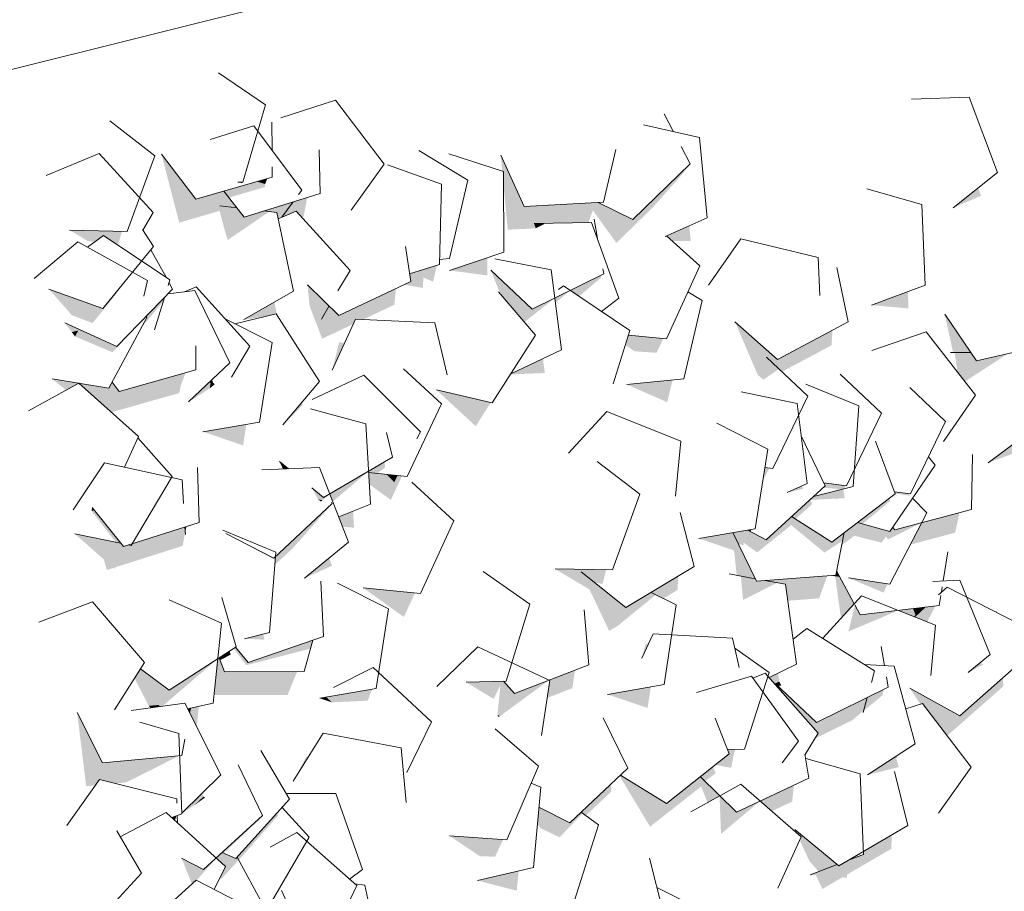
# Model space of a CAD drawing. Header units: millimetres. Extents: x 7522813 to 7573737, y -9734 to 10800.
# Tile 43 of 71: x 7540096 to 7541174, y 3302 to 4256. Entities that reach past the tile are written whole.
import ezdxf

# ---------------------------------------------------------------- set-up
doc = ezdxf.new("R2010")
doc.units = ezdxf.units.MM
doc.header["$MEASUREMENT"] = 0
doc.layers.add('Nowe_2025-10-27 Żywopłot', color=7, linetype='Continuous')
doc.layers.add('Nowe_280-A Dachy Powłoki', color=7, linetype='Continuous')
for name, color, linetype, lineweight, true_color in [('Nowe_2025-10-27 Żywopłot_Nr_pióra__81', 7, 'Continuous', 13, 0x6a6a6a), ('Nowe_2025-10-27 Żywopłot_Nr_pióra__82', 7, 'Continuous', 13, 0xaaaaaa), ('Nowe_280-A Dachy Powłoki_Nr_pióra__61', 7, 'Continuous', 13, 0x6a6a6a), ('Nowe_280-A Dachy Powłoki_Nr_pióra__81', 7, 'Continuous', 13, 0x6a6a6a)]:
    doc.layers.add(name, color=color, linetype=linetype, lineweight=lineweight, true_color=true_color)

# ---------------------------------------------------------------- blocks, each defined once
blk = doc.blocks.new('ElemPrzekroju_77', base_point=(6982742.1, 0))
at = {"layer": 'Nowe_280-A Dachy Powłoki_Nr_pióra__81', "linetype": 'Continuous', "lineweight": 0, "true_color": 0x1a1a1a}
for points in [[(7540288.6, 4059.3), (7540251, 4108.6), (7540270.5, 4033.7), (7540314.6, 4046.6), (7540321.3, 4021.8), (7540314.9, 4052.3), (7540333.5, 4050.1), (7540319.2, 4068.2)], [(7540622.6, 4107.5), (7540624.2, 4090), (7540625.5, 4089.6), (7540625.6, 4075.3), (7540629.5, 4032.9), (7540718.1, 4055.1), (7540648.2, 4051.5)], [(7540476.5, 4072.4), (7540458.7, 4047.4), (7540476.6, 4072.2)], [(7541145.2, 4071.8), (7541117.7, 4049.9), (7541148.5, 4063.2)], [(7540383, 4039.7), (7540398.7, 4046.2), (7540404.7, 4039.6), (7540406.6, 4040.2), (7540410.8, 4061.4), (7540395.4, 4056.6)], [(7540629.5, 4032.9), (7540630.1, 4026), (7540660.9, 4027.5), (7540659, 4032.9), (7540717.2, 4033.9), (7540718.6, 4034.6), (7540723.4, 4047.2), (7540749.1, 4011.5), (7540787.8, 4049.1), (7540787, 4056.4), (7540767.2, 4037.1), (7540729.1, 4055.7), (7540718.1, 4055.1)], [(7540180.1, 4024.9), (7540150.5, 4025.6), (7540170.7, 4013.4)], [(7540828.9, 4030.4), (7540804, 4019.4), (7540810.4, 4013.7), (7540830.6, 4013.6)], [(7540566.3, 3981.5), (7540607.8, 3975.9), (7540607.7, 3995.4)], [(7540867.4, 3990.5), (7540850.1, 3965.2), (7540867.6, 3990.4)], [(7540516.5, 3965.8), (7540537.4, 3962.2), (7540537.7, 3973.7), (7540548.4, 3969), (7540552.6, 3986.9), (7540522.7, 3977.8), (7540524, 3969.4)], [(7540611.6, 3981.7), (7540620.3, 3960.1), (7540618.3, 3975.5)], [(7540140.3, 3956.5), (7540127.8, 3961), (7540153, 3932.3), (7540163.8, 3943.4)], [(7540426.1, 3928.2), (7540413.3, 3942.3), (7540427, 3906.6), (7540461, 3922.7), (7540463.6, 3928.2), (7540472, 3927.8), (7540506, 3943.8), (7540507.8, 3961.7), (7540445.1, 3932.2), (7540434.5, 3942.5)], [(7541068.3, 3958.4), (7541028.3, 3943.4), (7541069, 3939.8)], [(7540341.4, 3927.5), (7540368.2, 3931.7), (7540376.7, 3933.7), (7540377.1, 3933.1), (7540377.5, 3933.2), (7540374.7, 3946.7)], [(7540925.7, 3883.9), (7540879, 3925.1), (7540903.9, 3867), (7540913.5, 3886.6), (7540930.5, 3870.5), (7540984.7, 3899.4), (7540985.8, 3915.9)], [(7541108.6, 3933.6), (7541117.8, 3891.4), (7541137.3, 3891.4)], [(7540145.1, 3924.1), (7540152.9, 3913.8), (7540159.9, 3915.6), (7540160.7, 3917)], [(7540159.9, 3915.6), (7540152.9, 3913.8), (7540156.4, 3909.1)], [(7540230.2, 3920.7), (7540229.3, 3919), (7540230.7, 3920.5)], [(7540445.5, 3902.6), (7540438.1, 3872.2), (7540451.8, 3902.3)], [(7540762.3, 3910.5), (7540759, 3900), (7540768.9, 3892.9), (7540772.8, 3909.5)], [(7540633.4, 3868.1), (7540633.1, 3867.6), (7540670.8, 3869), (7540668.7, 3884.9)], [(7540193.4, 3852.5), (7540131.3, 3862.6), (7540146.6, 3850.2), (7540160.5, 3857.8), (7540181.8, 3838.9), (7540182.4, 3840), (7540182.9, 3837.9), (7540196.2, 3826.1), (7540270.4, 3847.1), (7540272.2, 3855.2), (7540266.7, 3866.5), (7540204.7, 3848.9), (7540197, 3859.2)], [(7540810.6, 3861.5), (7540760.4, 3856.6), (7540804.9, 3837.1)], [(7540280.8, 3837.5), (7540303.9, 3852.2), (7540304.8, 3857.9), (7540303.6, 3859.1)], [(7540552, 3850.7), (7540595.1, 3810.8), (7540611.6, 3836.7)], [(7540384, 3812.2), (7540406, 3834.1), (7540404.5, 3836.4)], [(7540296.5, 3804.8), (7540340.4, 3789.8), (7540344, 3812.9)], [(7541184.9, 3792.2), (7541156.1, 3770.8), (7541188.2, 3782.5)], [(7540380.3, 3772.2), (7540384.1, 3764), (7540390.1, 3764.2)], [(7540477.9, 3760.2), (7540478.7, 3747.1), (7540478.7, 3747.1), (7540502.2, 3730.1), (7540514.4, 3756.3), (7540509, 3756.9), (7540505.4, 3750.1), (7540497.4, 3758.1)], [(7540170.4, 3745.2), (7540154.3, 3719.3), (7540171.4, 3745)], [(7540445.1, 3711.7), (7540449.4, 3700.6), (7540461.8, 3699.8), (7540460.8, 3717.8)], [(7540940.9, 3712), (7540928.6, 3700.7), (7540939.4, 3701.5), (7540940.8, 3702.8), (7540941.5, 3701.7), (7540955.3, 3702.8)], [(7541070.9, 3681.1), (7541120, 3694.3), (7541124.9, 3716.3), (7541083.5, 3705.2)], [(7540276.8, 3700.5), (7540277.2, 3695.2), (7540278.3, 3700.9)], [(7540998.7, 3694.3), (7540995.9, 3680.4), (7541008.6, 3690.1), (7541016.1, 3704.5), (7541013.1, 3705.3)], [(7540206.3, 3682.6), (7540156.1, 3693), (7540187.9, 3665), (7540191.2, 3653.4), (7540198.5, 3655.7), (7540199.6, 3654.7), (7540200.6, 3656.4), (7540274.2, 3679.8), (7540276.6, 3692.4), (7540261.8, 3695.7), (7540218.7, 3682), (7540217.7, 3680.3), (7540215.1, 3680.8), (7540209.3, 3679)], [(7540876.6, 3694.4), (7540839.3, 3688), (7540877.9, 3674.8), (7540880.9, 3647.7), (7540901.2, 3643.9)], [(7540375, 3658.8), (7540394.7, 3677.1), (7540392.2, 3683.5), (7540375.7, 3668.2)], [(7540407.5, 3644.4), (7540437.9, 3658.1), (7540434.7, 3666.4)], [(7540682, 3654.5), (7540719.7, 3632.1), (7540741.2, 3586.7), (7540750.9, 3592.5), (7540754.4, 3616.1), (7540710.6, 3651.4), (7540714.9, 3653.9)], [(7540816.7, 3646.6), (7540787.1, 3628.9), (7540800.6, 3622.2), (7540816.2, 3631.5)], [(7540911.7, 3642), (7540934.2, 3637.8), (7540936.7, 3619.7), (7540971.2, 3622.4), (7540980.1, 3647.2)], [(7540993.7, 3646.2), (7540986.2, 3647.4), (7540988.9, 3645.3), (7540995, 3600.5), (7541009.6, 3616.5)], [(7540472, 3633.7), (7540516.5, 3601.9), (7540528.5, 3628.1)], [(7541073.9, 3611), (7541057.8, 3609.1), (7541075.5, 3602.1), (7541076.9, 3603.5)], [(7540312.7, 3556.2), (7540308.7, 3516.4), (7540389.1, 3516.7), (7540399.7, 3542.2), (7540320.2, 3542), (7540314.1, 3557.1)], [(7540221.6, 3535), (7540237, 3504.6), (7540247.6, 3505.6), (7540250, 3528.8), (7540228.1, 3545.2)], [(7540673.4, 3513.4), (7540700.9, 3524), (7540703.9, 3543.7), (7540675.3, 3532.7), (7540676.3, 3532.3)], [(7540916.4, 3535.8), (7540970.2, 3474.8), (7540966.5, 3468.8), (7541007.6, 3489), (7541007.6, 3489.1), (7540992.7, 3498.4), (7540968.4, 3486.4), (7540923, 3529.1), (7540927.4, 3531.2), (7540926.2, 3539.8), (7540925.5, 3540.3)], [(7540786.8, 3525.4), (7540739.5, 3517.1), (7540783.3, 3502.4)], [(7541070.3, 3523.9), (7541081.9, 3506.5), (7541084.4, 3507.2), (7541111.4, 3471.9), (7541172.9, 3526.1), (7541172.1, 3535), (7541125.3, 3493.8)], [(7540282.8, 3501.9), (7540281.9, 3496.9), (7540289.4, 3482), (7540289.7, 3482), (7540291.9, 3504)], [(7540424.3, 3512.9), (7540437.6, 3508.5), (7540431.5, 3514.2)], [(7540158.7, 3497.2), (7540168.6, 3416.7), (7540178.6, 3417.7), (7540183.2, 3424.1), (7540200.8, 3419.7), (7540212.4, 3420.8), (7540211.5, 3444.6), (7540186.6, 3442.3)], [(7540621.7, 3493.4), (7540618.9, 3494.8), (7540619.6, 3492.6)], [(7540863.6, 3444.8), (7540877.6, 3451.3), (7540879.4, 3457), (7540870.9, 3456.8), (7540872.8, 3452)], [(7540395.2, 3422.2), (7540411.7, 3448.8), (7540409.8, 3449.1)], [(7541054.5, 3448.9), (7541024, 3429), (7541058.3, 3437.6), (7541055.6, 3447.4)], [(7540753.8, 3428.9), (7540752.7, 3427.8), (7540786, 3372.3), (7540842, 3416.4), (7540848.9, 3398.6), (7540862.5, 3406.1), (7540841.1, 3427), (7540804.1, 3397.9)], [(7540710.5, 3388.2), (7540715.7, 3384.5), (7540743.7, 3410.9), (7540742.8, 3418.6)], [(7540943.5, 3417.8), (7540906.4, 3400.4), (7540919.2, 3389.3), (7540941.6, 3399.8)], [(7540273.3, 3387.1), (7540273.3, 3386.6), (7540286.8, 3395.7), (7540297.2, 3405.3), (7540295.4, 3408.7)], [(7541101.7, 3387), (7541119.5, 3411.9), (7541119.5, 3412)], [(7540165.1, 3398.6), (7540147.5, 3373.5), (7540165.1, 3398.6)], [(7540271.9, 3385.8), (7540271.6, 3385.5), (7540272.3, 3385.9)], [(7540664.2, 3393.6), (7540662.6, 3375.6), (7540666, 3370.8), (7540672, 3389.7)], [(7540944.5, 3369.2), (7540946, 3365.9), (7540951.4, 3361.2), (7540949.8, 3357.7), (7540960.5, 3334.6), (7540959.5, 3356.9)], [(7540566.5, 3362.3), (7540599.5, 3340.1), (7540601.3, 3359.8)], [(7540991, 3331.1), (7540961.2, 3319.8), (7540967.6, 3319.2), (7540974.7, 3304.1), (7540996.6, 3316.9), (7541001.8, 3316.4), (7541001.6, 3319.8), (7541050.1, 3348.1), (7541050.7, 3363.5), (7541019.7, 3345.4), (7541019.8, 3342), (7541003.1, 3335.7), (7540992.7, 3329.6)], [(7540311, 3338), (7540320.6, 3329.2), (7540329.9, 3338.7), (7540317.4, 3343.9)], [(7540642.1, 3324), (7540597, 3313.4), (7540640.1, 3302.2)]]:
    blk.add_hatch(color=250, dxfattribs=at).paths.add_polyline_path(points)
at = {"layer": 'Nowe_280-A Dachy Powłoki_Nr_pióra__61', "color": 251, "linetype": 'Continuous', "lineweight": 13, "true_color": 0x6a6a6a}
blk.add_line((7525090.8, 452.4), (7545724.4, 5610.8), dxfattribs=at)
blk = doc.blocks.new('ElemPrzekroju_350', base_point=(6982742.1, 0))
at = {"layer": 'Nowe_2025-10-27 Żywopłot_Nr_pióra__81', "linetype": 'Continuous', "lineweight": 0, "true_color": 0x1a1a1a}
for points in [[(7540787, 4056.4), (7540787.8, 4049.1), (7540824.1, 4089.9), (7540823.7, 4092.2)], [(7540355.6, 4078.8), (7540319.2, 4068.2), (7540324.8, 4061.1), (7540364.5, 4072.8), (7540364.5, 4076)], [(7540334.7, 4078), (7540339.3, 4077), (7540339.4, 4078.2)], [(7540367.1, 4082.2), (7540355.6, 4078.8), (7540364.5, 4076)], [(7540402.4, 4066.3), (7540401, 4064.4), (7540402.4, 4066.3)], [(7540395.4, 4056.6), (7540363.1, 4046.6), (7540377.3, 4045), (7540378.8, 4038.2), (7540385.5, 4043.1)], [(7540729.3, 4055.7), (7540729.1, 4055.7), (7540729.3, 4055.6)], [(7540333.5, 4050.1), (7540314.9, 4052.3), (7540321.3, 4021.8), (7540323.6, 4014.7), (7540369.2, 4045.9), (7540363.1, 4046.6), (7540341.5, 4039.9)], [(7540659, 4032.9), (7540660.9, 4027.5), (7540671.7, 4033.1)], [(7540717.2, 4033.9), (7540718.5, 4033.9), (7540718.6, 4034.6)], [(7540170.7, 4013.4), (7540178.2, 4012.7), (7540187.6, 4019.6), (7540200.9, 4010.7), (7540203.7, 4010.5), (7540207.9, 4024.3), (7540180.1, 4024.9)], [(7540802.4, 4018.7), (7540804.2, 4019.3), (7540804, 4019.4)], [(7540229.4, 3991.7), (7540219.3, 3979.4), (7540219.8, 3979.1)], [(7540193.3, 3947.6), (7540195.4, 3947.9), (7540219.3, 3979.4)], [(7540657.1, 3939.1), (7540618.3, 3975.5), (7540620.3, 3960.1), (7540626.4, 3950.6), (7540648.4, 3924.7), (7540681.6, 3951.2)], [(7540732.8, 3976.5), (7540698.7, 3959.7), (7540708.3, 3953.2), (7540732, 3973)], [(7540410.8, 3965.5), (7540413.3, 3942.3), (7540426.1, 3928.2), (7540434.5, 3942.5)], [(7540681.6, 3951.2), (7540682.3, 3945.7), (7540698.7, 3959.7)], [(7540173.1, 3944.7), (7540140.3, 3956.5), (7540163.8, 3943.4)], [(7540153, 3932.3), (7540175.6, 3923.8), (7540195.4, 3947.9), (7540193.3, 3947.6), (7540186.9, 3939.8), (7540173.1, 3944.7), (7540163.8, 3943.4)], [(7540235.1, 3929.9), (7540230.2, 3920.7), (7540230.7, 3920.5), (7540253.1, 3947.7), (7540254.4, 3951.8), (7540234.1, 3931)], [(7540156.4, 3909.1), (7540197.6, 3891.7), (7540234.2, 3930.9), (7540234.1, 3931), (7540202.1, 3898.1), (7540160.7, 3917)], [(7540772.8, 3909.5), (7540768.9, 3892.9), (7540793.1, 3891.2), (7540800.6, 3906.8)], [(7540913.5, 3886.6), (7540903.9, 3867), (7540910, 3861.7), (7540927.3, 3873.6)], [(7541137.3, 3891.4), (7541119.5, 3891.4), (7541122.5, 3870.4), (7541130.8, 3859.8), (7541178.2, 3890.5), (7541143.4, 3882.4)], [(7540266.7, 3866.5), (7540272.2, 3855.2), (7540277.6, 3869.6)], [(7540306.6, 3861.9), (7540303.6, 3859.1), (7540304.8, 3857.9), (7540307.3, 3858.6)], [(7540303.9, 3852.2), (7540309.4, 3856.8), (7540307.3, 3858.6), (7540304.8, 3857.9)], [(7540477.9, 3760.2), (7540487.3, 3759.2), (7540496, 3765.6), (7540495.3, 3771.8), (7540477.8, 3761.6)], [(7540911.7, 3765.7), (7540909.6, 3752), (7540916.8, 3765.1)], [(7540435.3, 3736.7), (7540438.6, 3728.3), (7540477.8, 3761.6)], [(7540509, 3756.9), (7540497.4, 3758.1), (7540505.4, 3750.1)], [(7540415.8, 3743.2), (7540422.4, 3730.8), (7540427.5, 3729.7), (7540435.3, 3736.7), (7540428.6, 3732.7)], [(7540952, 3745.5), (7540936.3, 3738.1), (7540953.7, 3742.3)], [(7540940.9, 3712), (7540945.3, 3709.2), (7540963.5, 3725.5), (7540961.2, 3730.1), (7540988.4, 3731.5), (7540990.8, 3731), (7540991.1, 3731.6), (7540999.1, 3732.1), (7540997.3, 3742.2), (7540964.9, 3733.9)], [(7540975.4, 3743.5), (7540995.6, 3741.8), (7540998.8, 3742.6), (7541000.5, 3745.8), (7540976.2, 3748.7), (7540977.7, 3745.6)], [(7540427.5, 3729.7), (7540422.4, 3730.8), (7540425.5, 3728.4)], [(7541013.1, 3705.3), (7541018.6, 3703.8), (7541048.9, 3729), (7541047.9, 3731.9)], [(7541070.6, 3736.9), (7541053.7, 3739), (7541054.4, 3737.1), (7541069.6, 3734.8)], [(7540177.3, 3719), (7540175.1, 3721.7), (7540174.5, 3717.8)], [(7540392.2, 3683.5), (7540394.7, 3677.1), (7540437.3, 3725.1), (7540437.3, 3725.5)], [(7540177.3, 3719), (7540174.5, 3717.8), (7540201.2, 3683.7), (7540206.3, 3682.6)], [(7540276.8, 3700.5), (7540261.8, 3695.7), (7540276.6, 3692.4), (7540277.2, 3693.8)], [(7540892.9, 3697.1), (7540876.6, 3694.4), (7540882.8, 3681.7), (7540888.5, 3680.6), (7540888.3, 3683.5), (7540903.2, 3672.6), (7540939.4, 3701.5), (7540928.6, 3700.7), (7540913, 3686.5)], [(7540955.3, 3702.8), (7540941.5, 3701.7), (7540977, 3672.5), (7540996.9, 3685.4), (7540998.7, 3694.3), (7540985, 3683.8)], [(7541016.1, 3704.5), (7541008.6, 3690.1), (7541009.6, 3690.9), (7541039.6, 3683.3), (7541044.3, 3690.1), (7541046.5, 3686.8), (7541083.5, 3705.2), (7541053.9, 3697.3), (7541051.6, 3700.4), (7541048.4, 3695.7)], [(7540373.9, 3666.5), (7540321.4, 3693.5), (7540373.2, 3665.5), (7540375.7, 3668.2)], [(7540892.9, 3697.1), (7540896.5, 3695.2), (7540896.5, 3697.7)], [(7540215.1, 3680.8), (7540216.1, 3680.6), (7540218.7, 3682)], [(7540710.6, 3651.4), (7540725.1, 3639.7), (7540734, 3638.1), (7540737.9, 3653.5), (7540714.9, 3653.9)], [(7540885.4, 3646.9), (7540887.8, 3620.5), (7540925.2, 3639.5), (7540911.7, 3642), (7540902.5, 3641.3), (7540901.2, 3643.9)], [(7540990.3, 3652.6), (7540989.3, 3648.1), (7540990, 3646.8), (7540993.7, 3646.2)], [(7541046.1, 3638.4), (7541003.1, 3644.8), (7541041.7, 3628.6)], [(7540754.4, 3616.1), (7540750.9, 3592.5), (7540792.4, 3626.3), (7540787.1, 3628.9), (7540759.3, 3612.3)], [(7541010.3, 3615.2), (7541003.2, 3586), (7541057.8, 3609.1), (7541016.1, 3604.3)], [(7541086.9, 3612.6), (7541073.9, 3611), (7541076.9, 3603.5)], [(7541075.5, 3602.1), (7541089.5, 3596.6), (7541098.4, 3613.9), (7541086.9, 3612.6)], [(7540342, 3578.2), (7540363.6, 3577.1), (7540362.4, 3583.3)], [(7540332.2, 3568.8), (7540330.1, 3567.4), (7540343.9, 3549.1), (7540414.2, 3567.3), (7540416.8, 3576.7), (7540346.1, 3552.2)], [(7540777, 3556.9), (7540784.6, 3573.4), (7540781.2, 3572.2)], [(7540314.1, 3557.1), (7540315.1, 3554.6), (7540326.8, 3560.7), (7540325.7, 3564.5)], [(7540247.6, 3505.6), (7540249.5, 3503.9), (7540252, 3504.2), (7540312.7, 3556.2), (7540259.3, 3521.8), (7540250, 3528.8)], [(7541147.9, 3552.2), (7541134.4, 3541), (7541150.6, 3549.8)], [(7540925.5, 3540.3), (7540926.2, 3539.8), (7540926.4, 3540.7)], [(7540584.7, 3530.4), (7540614.7, 3512.3), (7540622.2, 3527.3), (7540618.9, 3494.8), (7540621.7, 3493.4), (7540675.3, 3532.7), (7540637.6, 3518.2), (7540625.6, 3531.6)], [(7540923, 3529.1), (7540925.9, 3526.3), (7540929.8, 3527), (7540927.4, 3531.2)], [(7540431.5, 3514.2), (7540437.6, 3508.5), (7540476.8, 3510.3), (7540481.7, 3522.9)], [(7541023.8, 3513.7), (7541019.7, 3499), (7541040.4, 3516.1), (7541041.8, 3522.6)], [(7540247.6, 3505.6), (7540237, 3504.6), (7540239.3, 3502.5), (7540249.5, 3503.9)], [(7540992.7, 3498.4), (7541007.6, 3489.1), (7541008.5, 3489.8), (7541019.8, 3499.4), (7541023.8, 3513.7)], [(7540282.8, 3501.9), (7540279.7, 3501.2), (7540281.9, 3496.9)], [(7541008.5, 3489.8), (7541007.6, 3489.1), (7541007.6, 3489)], [(7540211.5, 3444.6), (7540212.4, 3420.8), (7540270.9, 3450.2)], [(7540857.6, 3440), (7540874.9, 3436.8), (7540877.6, 3451.3), (7540863.6, 3444.8)], [(7540930.8, 3442.4), (7540938.4, 3451.5), (7540937.9, 3451.8)], [(7541055.6, 3449.6), (7541054.5, 3448.9), (7541055.6, 3447.4)], [(7540855, 3437.9), (7540841.1, 3427), (7540846.1, 3422.2), (7540857.9, 3430.9)], [(7540297.2, 3405.3), (7540286.8, 3395.7), (7540298.7, 3404.2)], [(7540862.1, 3405.9), (7540863.7, 3364.4), (7540906.4, 3400.4), (7540880.7, 3388.4), (7540862.5, 3406.1)], [(7540333.9, 3339.1), (7540335.7, 3335.8), (7540378.8, 3384.6), (7540377.4, 3387.1)], [(7540672, 3389.7), (7540666, 3370.8), (7540686.9, 3360.7), (7540712.2, 3386.9), (7540710.5, 3388.2), (7540698, 3376.4)], [(7540267.3, 3384.1), (7540262.5, 3382.3), (7540265.8, 3379.3)], [(7540317.4, 3343.9), (7540319, 3343.2), (7540358.9, 3380.5), (7540358.4, 3381.5)], [(7540601.3, 3359.8), (7540599.5, 3340.1), (7540616.3, 3339.4), (7540625.1, 3358.1)], [(7540959.5, 3356.9), (7540960.5, 3334.6), (7540970.5, 3323.3), (7540991, 3331.1)], [(7541019.7, 3345.4), (7541003.1, 3335.7), (7541012.4, 3339.2)], [(7540297.2, 3325.3), (7540273, 3338), (7540284.4, 3309.7), (7540289, 3313.8), (7540289.6, 3313.5), (7540311, 3338)], [(7540321, 3328.9), (7540314.8, 3315.9), (7540316.6, 3315.1), (7540335.6, 3335.9), (7540333.9, 3339.1), (7540332.6, 3337.6), (7540329.9, 3338.7), (7540320.6, 3329.2)]]:
    blk.add_hatch(color=250, dxfattribs=at).paths.add_polyline_path(points)
at = {"layer": 'Nowe_2025-10-27 Żywopłot_Nr_pióra__82', "color": 253, "linetype": 'Continuous', "lineweight": 13, "true_color": 0xaaaaaa}
for p, q in [((7540365, 4162.7), (7540313.3, 4197.9)), ((7540340.1, 4078.2), (7540365, 4162.7)), ((7540441.6, 4167.7), (7540381.8, 4148.5)), ((7540494.7, 4097.8), (7540441.6, 4167.7)), ((7541135.3, 4171.1), (7541072.4, 4169)), ((7541166.6, 4088.8), (7541135.3, 4171.1)), ((7540811.8, 4133.3), (7540801.6, 4153)), ((7540243.7, 4106.9), (7540194.4, 4145.2)), ((7540372.1, 4113.1), (7540372, 4143.9)), ((7540840, 4126.9), (7540778.7, 4140.8)), ((7540352.2, 4139.8), (7540304.2, 4124.8)), ((7540404.7, 4069.4), (7540352.2, 4139.8)), ((7540848.6, 4039.1), (7540840, 4126.9)), ((7540182.8, 4109.6), (7540124.9, 4085.4)), ((7540241.9, 4044.9), (7540182.8, 4109.6)), ((7540251, 4108.6), (7540288.6, 4059.3)), ((7540424.7, 4065.7), (7540423.8, 4113.6)), ((7540586.6, 4080.4), (7540533, 4112.7)), ((7540625.5, 4089.6), (7540565.8, 4109.1)), ((7540622.6, 4107.5), (7540648.2, 4051.5)), ((7540735.1, 4056), (7540748.4, 4113.9)), ((7540830, 4098.2), (7540820.2, 4117.2)), ((7540213.4, 4024.2), (7540243.7, 4106.9)), ((7540458.7, 4047.4), (7540494.7, 4097.8)), ((7540557.7, 4075.9), (7540498.7, 4097.1)), ((7540767.2, 4037.1), (7540830, 4098.2)), ((7540372.2, 4083.7), (7540372.2, 4094.8)), ((7540625.8, 4001.4), (7540625.5, 4089.6)), ((7541117.7, 4049.9), (7541166.6, 4088.8)), ((7540288.6, 4059.3), (7540372.2, 4083.7)), ((7540334.7, 4078), (7540340.1, 4078.2)), ((7540555.5, 3987.8), (7540557.7, 4075.9)), ((7540566.5, 3994.6), (7540586.6, 4080.4)), ((7540319.2, 4068.2), (7540341.5, 4039.9)), ((7540341.5, 4039.9), (7540424.7, 4065.7)), ((7540401, 4064.4), (7540404.7, 4069.4)), ((7541083.6, 4053.5), (7541023.2, 4070.9)), ((7540383, 4039.7), (7540395.4, 4056.6)), ((7540648.2, 4051.5), (7540735.1, 4056)), ((7540729.1, 4055.7), (7540767.2, 4037.1)), ((7540230.5, 4025.6), (7540241.9, 4044.9)), ((7540333.5, 4050.1), (7540314.9, 4052.3)), ((7540377.3, 4045), (7540363.1, 4046.6)), ((7540395.6, 3958.7), (7540377.3, 4045)), ((7540398.7, 4046.2), (7540378.8, 4037.9)), ((7540457.6, 3981.3), (7540398.7, 4046.2)), ((7541087.1, 3965.4), (7541083.6, 4053.5)), ((7540721.8, 4034), (7540659, 4032.9)), ((7540751.7, 3951.1), (7540721.8, 4034)), ((7540729, 4014.2), (7540724.8, 4037.6)), ((7540802.4, 4018.7), (7540848.6, 4039.1)), ((7540150.5, 4025.6), (7540213.4, 4024.2)), ((7540242.4, 4007.7), (7540230.1, 4026.3)), ((7540159.3, 4012.8), (7540111.8, 3972.4)), ((7540235.6, 3970.3), (7540159.3, 4012.8)), ((7540187.6, 4019.6), (7540170.1, 4006.8)), ((7540260.3, 3971.1), (7540187.6, 4019.6)), ((7540840.4, 3986.6), (7540804, 4019.4)), ((7540885.4, 4016.1), (7540850.1, 3965.2)), ((7540970.1, 3995.5), (7540885.4, 4016.1)), ((7540186.9, 3939.8), (7540242.4, 4007.7)), ((7540256.1, 3974), (7540239.5, 4004.1)), ((7540524, 3969.4), (7540518.1, 4007.5)), ((7540566.3, 3981.5), (7540625.8, 4001.4)), ((7540555.6, 3993.5), (7540566.5, 3994.6)), ((7540677.6, 3982), (7540615.9, 3994.1)), ((7540971.8, 3954.1), (7540970.1, 3995.5)), ((7540444.3, 3959), (7540457.6, 3981.3)), ((7540522.7, 3977.8), (7540555.5, 3987.8)), ((7540611.6, 3981.7), (7540657.1, 3939.1)), ((7540688.9, 3894.5), (7540677.6, 3982)), ((7540735.4, 3977.8), (7540734.4, 3983.2)), ((7540803.9, 3906.5), (7540840.4, 3986.6)), ((7541002.8, 3925), (7540990.4, 3984.6)), ((7540231.7, 3953.1), (7540235.6, 3970.3)), ((7540258.4, 3964.9), (7540260.3, 3971.1)), ((7540263.2, 3960.9), (7540259.4, 3968)), ((7540445.1, 3932.2), (7540524, 3969.4)), ((7540657.1, 3939.1), (7540735.4, 3977.8)), ((7540127.8, 3961), (7540186.9, 3939.8)), ((7540202.1, 3898.1), (7540263.2, 3960.9)), ((7540287.5, 3959.5), (7540258.4, 3955.9)), ((7540288.9, 3963.3), (7540276.4, 3958.1)), ((7540326, 3880.4), (7540287.5, 3959.5)), ((7540347.8, 3898.4), (7540288.9, 3963.3)), ((7540341.4, 3927.5), (7540395.6, 3958.7)), ((7540410.8, 3965.5), (7540445.1, 3932.2)), ((7540660.4, 3910.5), (7540620.2, 3958)), ((7540691.4, 3964.6), (7540685.8, 3960.5)), ((7540763.9, 3915.7), (7540691.4, 3964.6)), ((7540843.1, 3948.5), (7540827.4, 3958)), ((7541028.3, 3943.4), (7541087.1, 3965.4)), ((7540243.5, 3916.3), (7540254.4, 3951.8)), ((7540732.8, 3936.6), (7540751.7, 3951.1)), ((7540823, 3862.7), (7540843.1, 3948.5)), ((7540426.1, 3928.2), (7540434.5, 3942.5)), ((7540193.4, 3852.5), (7540235.1, 3929.9)), ((7540235.1, 3929.9), (7540234.1, 3931)), ((7540372.1, 3902.5), (7540320.2, 3928.8)), ((7540376.7, 3933.7), (7540331.5, 3923)), ((7540424, 3859.7), (7540376.7, 3933.7)), ((7540463.6, 3928.2), (7540438.1, 3872.2)), ((7540550.5, 3924), (7540463.6, 3928.2)), ((7540879, 3925.1), (7540925.7, 3883.9)), ((7540925.7, 3883.9), (7541002.8, 3925)), ((7541108.6, 3933.6), (7541143.4, 3882.4)), ((7540145.1, 3924.1), (7540202.1, 3898.1)), ((7540563.7, 3867.1), (7540550.5, 3924)), ((7540745.5, 3857.3), (7540763.9, 3915.7)), ((7541088.3, 3914), (7541028.8, 3893.9)), ((7541142.5, 3844.9), (7541088.3, 3914)), ((7540613.2, 3836.4), (7540660.4, 3910.5)), ((7540762.3, 3910.5), (7540803.9, 3906.5)), ((7540288.5, 3872.7), (7540288.6, 3898.7)), ((7540327.6, 3864.5), (7540347.8, 3898.4)), ((7540358.4, 3815.3), (7540372.1, 3902.5)), ((7540633.4, 3868.1), (7540688.9, 3894.5)), ((7541143.4, 3882.4), (7541228.3, 3902.1)), ((7540958.7, 3843.8), (7540913.5, 3886.6)), ((7541137.3, 3891.4), (7541115, 3891.4)), ((7540204.7, 3848.9), (7540288.5, 3872.7)), ((7540280.8, 3837.5), (7540326, 3880.4)), ((7540557.6, 3835.4), (7540516, 3873.7)), ((7540131.3, 3862.6), (7540193.4, 3852.5)), ((7540384, 3812.2), (7540424, 3859.7)), ((7540472.7, 3866.6), (7540415.9, 3839.9)), ((7540534.5, 3804.5), (7540472.7, 3866.6)), ((7540760.4, 3856.6), (7540823, 3862.7)), ((7541039.4, 3825), (7540994.1, 3867.7)), ((7540160.5, 3857.8), (7540105.5, 3827.8)), ((7540226, 3799.7), (7540160.5, 3857.8)), ((7540197, 3859.2), (7540204.7, 3848.9)), ((7540552, 3850.7), (7540613.2, 3836.4)), ((7541014.5, 3833), (7540956.4, 3856.7)), ((7541109.6, 3815.9), (7541070.3, 3853.4)), ((7540947.1, 3835.8), (7540885.6, 3848.3)), ((7540920.3, 3764.7), (7540958.7, 3843.8)), ((7541107.2, 3794), (7541142.5, 3844.9)), ((7540474.9, 3813.4), (7540414.2, 3829.8)), ((7540520.2, 3755.7), (7540557.6, 3835.4)), ((7540957.9, 3748.2), (7540947.1, 3835.8)), ((7541008.3, 3745), (7541014.5, 3833)), ((7540738.8, 3827), (7540696.7, 3781.2)), ((7540819.8, 3794.6), (7540738.8, 3827)), ((7541001.2, 3745.7), (7541039.4, 3825)), ((7540296.5, 3804.8), (7540358.4, 3815.3)), ((7540479.9, 3725.3), (7540474.9, 3813.4)), ((7540914.9, 3785.7), (7540859, 3814)), ((7541071, 3736.9), (7541109.6, 3815.9)), ((7541156.1, 3770.8), (7541206.3, 3808.1)), ((7540210.5, 3766), (7540226, 3799.7)), ((7540262.9, 3755.6), (7540225.2, 3798)), ((7540504, 3776.9), (7540497.3, 3803.8)), ((7540530.5, 3797), (7540534.5, 3804.5)), ((7540977.7, 3745.6), (7540951.5, 3800.3)), ((7540813.9, 3734.3), (7540819.8, 3794.6)), ((7540901.2, 3698.5), (7540914.9, 3785.7)), ((7541054.5, 3736.9), (7541032.8, 3794.3)), ((7540428.6, 3732.7), (7540504, 3776.9)), ((7541098.2, 3768), (7541090.8, 3777.4)), ((7541138.1, 3719.8), (7541139.1, 3780)), ((7540188.5, 3770.8), (7540154.3, 3719.3)), ((7540273.6, 3752.2), (7540188.5, 3770.8)), ((7540292.3, 3705.4), (7540290.6, 3765.7)), ((7540423.9, 3765.7), (7540361.1, 3763)), ((7540380.3, 3772.2), (7540390.1, 3764.2)), ((7540456, 3683.7), (7540423.9, 3765.7)), ((7540774.7, 3736.3), (7540728, 3772.2)), ((7540911.7, 3765.7), (7540920.3, 3764.7)), ((7541048.4, 3695.7), (7541098.2, 3768)), ((7540217.7, 3680.3), (7540262.9, 3755.6)), ((7540275.2, 3726.3), (7540273.6, 3752.2)), ((7540477.9, 3760.2), (7540520.2, 3755.7)), ((7540505.4, 3750.1), (7540509, 3756.9)), ((7540415.8, 3743.2), (7540428.6, 3732.7)), ((7540571.3, 3707.4), (7540525.2, 3749.4)), ((7540913, 3686.5), (7540977.7, 3745.6)), ((7540936.3, 3738.1), (7540957.9, 3748.2)), ((7540964.9, 3733.9), (7541008.3, 3745)), ((7540976.2, 3748.7), (7541001.2, 3745.7)), ((7540744.9, 3653.4), (7540774.7, 3736.3)), ((7540985, 3683.8), (7541054.5, 3736.9)), ((7541053.7, 3739), (7541071, 3736.9)), ((7541089.2, 3716), (7541073.3, 3731.9)), ((7540175.1, 3721.7), (7540209.3, 3679)), ((7540373.9, 3666.5), (7540438, 3726.1)), ((7540438, 3726.1), (7540437.3, 3727.5)), ((7540445.1, 3711.7), (7540479.9, 3725.3)), ((7541053.9, 3697.3), (7541138.1, 3719.8)), ((7540834.2, 3657.1), (7540819.1, 3716.2)), ((7540940.9, 3712), (7540985, 3683.8)), ((7541048.4, 3638), (7541089.2, 3716)), ((7540209.3, 3679), (7540292.3, 3705.4)), ((7540277.3, 3692.3), (7540276.8, 3700.5)), ((7540534.6, 3627.5), (7540571.3, 3707.4)), ((7540839.3, 3688), (7540901.2, 3698.5)), ((7541013.1, 3705.3), (7541048.4, 3695.7)), ((7541051.6, 3700.4), (7541053.9, 3697.3)), ((7540156.1, 3693), (7540206.3, 3682.6)), ((7540376.1, 3672.9), (7540318.2, 3697)), ((7540321.4, 3693.5), (7540373.9, 3666.5)), ((7540876.6, 3694.4), (7540902.5, 3641.3)), ((7540892.9, 3697.1), (7540913, 3686.5)), ((7540989.3, 3647.9), (7540998.7, 3694.3)), ((7540215.1, 3680.8), (7540217.7, 3680.3)), ((7540407.5, 3644.4), (7540456, 3683.7)), ((7540369.2, 3584.9), (7540376.1, 3672.9)), ((7541107, 3641.4), (7541112.1, 3673.3)), ((7540759.3, 3612.3), (7540834.2, 3657.1)), ((7540654.3, 3615.9), (7540603.1, 3651.7)), ((7540682, 3654.5), (7540744.9, 3653.4)), ((7540710.6, 3651.4), (7540759.3, 3612.3)), ((7540901.2, 3643.9), (7540872.5, 3649.3)), ((7540902.5, 3641.3), (7540989.3, 3647.9)), ((7540986.2, 3647.4), (7540993.7, 3646.2)), ((7540990.3, 3652.6), (7541009.6, 3616.5)), ((7541003.1, 3644.8), (7541048.4, 3638)), ((7540428.5, 3580.7), (7540425.4, 3641.1)), ((7540499.6, 3610.8), (7540443.6, 3639)), ((7540472, 3633.7), (7540534.6, 3627.5)), ((7540934.2, 3637.8), (7540911.7, 3642)), ((7540946.4, 3550.4), (7540934.2, 3637.8)), ((7541125.3, 3642.4), (7541095.8, 3640.8)), ((7541111.2, 3634.7), (7541101.8, 3626.1)), ((7541105, 3629), (7541105.9, 3635)), ((7541188.9, 3594.9), (7541111.2, 3634.7)), ((7541158.4, 3560.8), (7541125.3, 3642.4)), ((7540332.8, 3569.1), (7540317, 3623.3)), ((7540814.5, 3615.2), (7540787.1, 3628.9)), ((7541017.4, 3625), (7540975.6, 3579)), ((7541098.5, 3593.1), (7541017.4, 3625)), ((7541102.6, 3614.4), (7541104.4, 3625.6)), ((7540175.5, 3618.7), (7540116.9, 3596.3)), ((7540232.5, 3552), (7540175.5, 3618.7)), ((7540316.6, 3595.3), (7540259.3, 3620.7)), ((7540628.4, 3531.7), (7540654.3, 3615.9)), ((7540801.4, 3528), (7540814.5, 3615.2)), ((7541010.3, 3615.2), (7541016.1, 3604.3)), ((7541016.1, 3604.3), (7541102.6, 3614.4)), ((7541086.9, 3612.6), (7541075.5, 3602.1)), ((7540486.2, 3523.7), (7540499.6, 3610.8)), ((7540719, 3549.6), (7540713.8, 3609.9)), ((7541165.7, 3606.8), (7541165.4, 3607.6)), ((7540307.8, 3507.5), (7540316.6, 3595.3)), ((7541093.4, 3537.7), (7541098.5, 3593.1)), ((7540342, 3578.2), (7540369.2, 3584.9)), ((7540346.1, 3552.2), (7540428.5, 3580.7)), ((7540789.3, 3583.6), (7540777, 3556.9)), ((7540876.2, 3578.9), (7540789.3, 3583.6)), ((7540957.7, 3589.2), (7540942.6, 3577.5)), ((7541031.9, 3543), (7540957.7, 3589.2)), ((7540259.3, 3521.8), (7540332.8, 3569.1)), ((7540332.2, 3568.8), (7540346.1, 3552.2)), ((7540407.2, 3542.3), (7540416.8, 3576.7)), ((7540597.3, 3569.3), (7540552.7, 3525.8)), ((7540676.3, 3532.3), (7540597.3, 3569.3)), ((7540883.5, 3546.8), (7540876.2, 3578.9)), ((7541042.6, 3548.8), (7541038.9, 3569.8)), ((7540916.3, 3541), (7540878.7, 3567.9)), ((7541134.4, 3541), (7541158.4, 3560.8)), ((7540199.7, 3500.4), (7540232.5, 3552)), ((7540314.1, 3557.1), (7540320.2, 3542)), ((7540637.6, 3518.2), (7540719, 3549.6)), ((7540916.4, 3535.8), (7540946.4, 3550.4)), ((7541053.2, 3548.2), (7541020.4, 3550.1)), ((7541076.4, 3463.1), (7541053.2, 3548.2)), ((7541125.3, 3493.8), (7541191, 3551.7)), ((7540228.1, 3545.2), (7540259.3, 3521.8)), ((7540320.2, 3542), (7540407.2, 3542.3)), ((7540482.9, 3546.8), (7540439.3, 3524.6)), ((7540546.8, 3487), (7540482.9, 3546.8)), ((7540897.1, 3537.1), (7540836.9, 3519.3)), ((7540889.3, 3457.1), (7540916.3, 3541)), ((7540948.5, 3465.9), (7540897.1, 3537.1)), ((7540912.2, 3540.6), (7540898.5, 3535.1)), ((7540970.2, 3474.8), (7540912.2, 3540.6)), ((7541028.3, 3530.1), (7541031.9, 3543)), ((7541046.7, 3525), (7541044.8, 3536.3)), ((7540584.7, 3530.4), (7540628.4, 3531.7)), ((7540625.6, 3531.6), (7540637.6, 3518.2)), ((7540667, 3472.2), (7540676.3, 3532.3)), ((7540739.5, 3517.1), (7540801.4, 3528)), ((7540923, 3529.1), (7540968.4, 3486.4)), ((7540424.3, 3512.9), (7540486.2, 3523.7)), ((7540968.4, 3486.4), (7541046.7, 3525)), ((7541070.3, 3523.9), (7541125.3, 3493.8)), ((7540276.6, 3507.5), (7540217.7, 3499.6)), ((7540316.2, 3429), (7540276.6, 3507.5)), ((7540279.7, 3501.2), (7540307.8, 3507.5)), ((7541019.3, 3497.5), (7541023.8, 3513.7)), ((7541084.4, 3507.2), (7541066, 3501.3)), ((7541137.6, 3437.5), (7541084.4, 3507.2)), ((7540158.7, 3497.2), (7540186.6, 3442.3)), ((7540281.9, 3496.9), (7540282.8, 3501.9)), ((7540270, 3474.5), (7540227.3, 3486.9)), ((7540519.6, 3431.7), (7540546.8, 3487)), ((7540761.8, 3436.4), (7540734.5, 3491.6)), ((7540872.8, 3452), (7540857.3, 3491.3)), ((7540273.3, 3386.3), (7540270, 3474.5)), ((7540427.9, 3474.7), (7540395.2, 3422.2)), ((7540513.5, 3458.6), (7540427.9, 3474.7)), ((7540663.8, 3438.7), (7540616.5, 3479.5)), ((7540955.7, 3451.3), (7540970.2, 3474.8)), ((7540273.3, 3450.4), (7540276.6, 3468)), ((7540930.8, 3442.4), (7540948.5, 3465.9)), ((7541024, 3429), (7541076.4, 3463.1)), ((7540186.6, 3442.3), (7540273.3, 3450.4)), ((7540391.4, 3402.5), (7540359.8, 3455.6)), ((7540519, 3399), (7540513.5, 3458.6)), ((7540804.1, 3397.9), (7540872.8, 3452)), ((7540870.9, 3456.8), (7540889.3, 3457.1)), ((7540959.7, 3425.4), (7540955.6, 3451.9)), ((7540361.7, 3384.5), (7540335.1, 3440)), ((7541015.9, 3430.1), (7540956.4, 3447)), ((7540273.3, 3387.1), (7540316.2, 3429)), ((7540629.2, 3357.8), (7540663.8, 3438.7)), ((7540698, 3376.4), (7540761.8, 3436.4)), ((7540753.8, 3428.9), (7540804.1, 3397.9)), ((7541019.8, 3342), (7541015.9, 3430.1)), ((7541068.2, 3373.7), (7541053.6, 3432.9)), ((7541101.7, 3387), (7541137.6, 3437.5)), ((7540183.2, 3424.1), (7540147.5, 3373.5)), ((7540267.7, 3403), (7540183.2, 3424.1)), ((7540666.3, 3415.6), (7540655.8, 3420.1)), ((7540841.1, 3427), (7540880.7, 3388.4)), ((7540885.5, 3418.8), (7540863.1, 3406.4)), ((7540880.7, 3388.4), (7540959.7, 3425.4)), ((7540951.4, 3361.2), (7540885.5, 3418.8)), ((7540442.1, 3408.8), (7540387.9, 3408.5)), ((7540471.1, 3325.6), (7540442.1, 3408.8)), ((7540658.2, 3327.8), (7540666.3, 3415.6)), ((7540267.9, 3398), (7540267.7, 3403)), ((7540332.6, 3337.6), (7540391.4, 3402.5)), ((7540862.5, 3406.1), (7540830.6, 3388.5)), ((7540256.3, 3387.9), (7540205.9, 3361.4)), ((7540321, 3328.9), (7540256.3, 3387.9)), ((7540262.5, 3382.3), (7540273.3, 3386.3)), ((7540271.6, 3385.5), (7540271.9, 3385.8)), ((7540412.9, 3360.7), (7540383.2, 3393.4)), ((7540664.2, 3393.6), (7540698, 3376.4)), ((7540729.6, 3374.5), (7540710.5, 3388.2)), ((7540268.6, 3376.7), (7540268.3, 3384.5)), ((7540297.2, 3325.3), (7540361.7, 3384.5)), ((7540703, 3290.6), (7540729.6, 3374.5)), ((7540229.2, 3321.5), (7540202.2, 3367.7)), ((7540399.4, 3366.1), (7540369.9, 3350)), ((7540464.9, 3308), (7540399.4, 3366.1)), ((7540944.5, 3369.2), (7540992.7, 3329.6)), ((7540992.7, 3329.6), (7541068.2, 3373.7)), ((7540368.6, 3284.8), (7540412.9, 3360.7)), ((7540566.5, 3362.3), (7540629.2, 3357.8)), ((7540926, 3305.1), (7540951.4, 3361.2)), ((7540317.4, 3343.9), (7540332.6, 3337.6)), ((7540273, 3338), (7540297.2, 3325.3)), ((7540362.1, 3287.2), (7540333.9, 3339.1)), ((7540800.2, 3278.8), (7540785.5, 3338)), ((7541003.1, 3335.7), (7541019.8, 3342)), ((7540169.8, 3257.1), (7540229.2, 3321.5)), ((7540308.9, 3303.6), (7540321, 3328.9)), ((7540457, 3315), (7540471.1, 3325.6)), ((7540597, 3313.4), (7540658.2, 3327.8)), ((7540961.2, 3319.8), (7540991, 3331.1)), ((7540289, 3313.8), (7540242.9, 3271.9)), ((7540366.6, 3274), (7540289, 3313.8)), ((7540408.2, 3246.5), (7540382.5, 3302.4)), ((7540454.9, 3286.4), (7540464.9, 3308)), ((7540473.7, 3308.4), (7540463, 3309.7)), ((7540492.3, 3222.3), (7540473.7, 3308.4)), ((7540833.5, 3285.7), (7540793.4, 3305.9))]:
    blk.add_line(p, q, dxfattribs=at)

msp = doc.modelspace()

# ---------------------------------------------------------------- block references
at = {"layer": 'Nowe_2025-10-27 Żywopłot', "lineweight": 0}
msp.add_blockref('ElemPrzekroju_350', (6982742.1, 0), dxfattribs=at)
at = {"layer": 'Nowe_280-A Dachy Powłoki', "lineweight": 0}
msp.add_blockref('ElemPrzekroju_77', (6982742.1, 0), dxfattribs=at)

doc.saveas('drawing.dxf')
